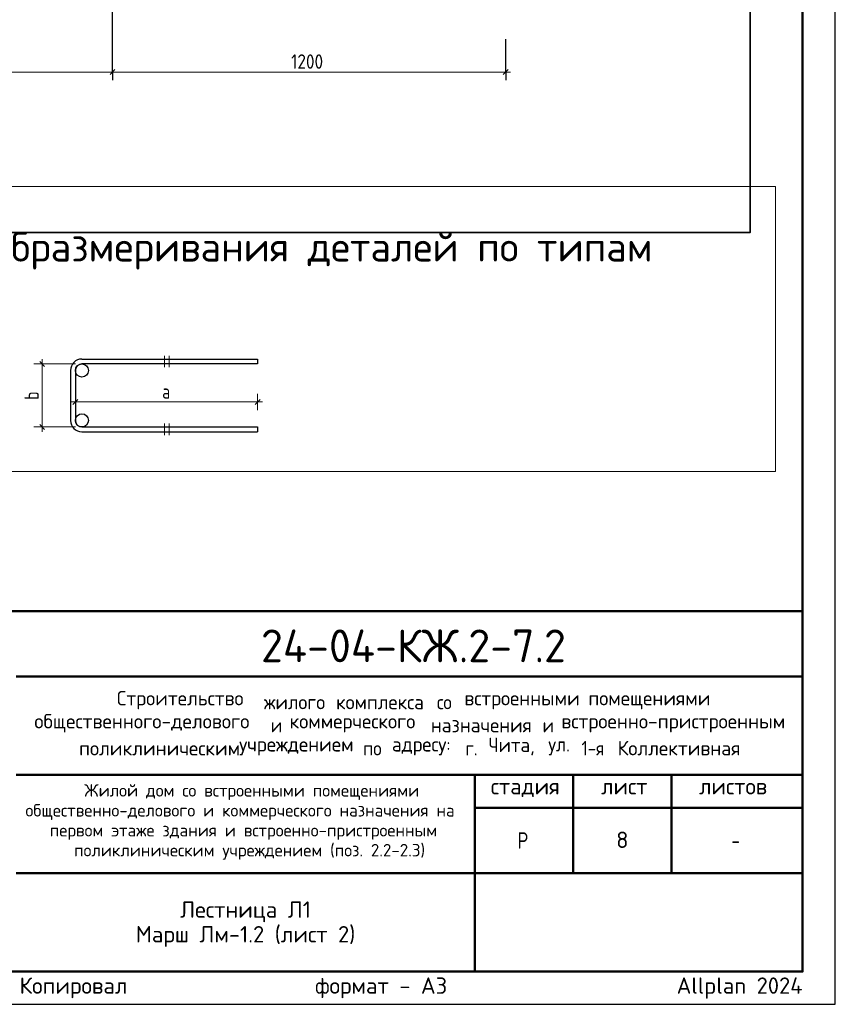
# Model space of a CAD drawing. Header units: millimetres. Extents: x 0 to 21000, y -5 to 14850.
# Tile 16 of 24: x 14777 to 21000, y 0 to 7512. Entities that reach past the tile are written whole.
import ezdxf

# ---------------------------------------------------------------- set-up
doc = ezdxf.new("R2010")
doc.units = ezdxf.units.MM
for name, color, linetype, lineweight in [('Standard', 7, 'Continuous', 25), ('Надписи', 7, 'Continuous', 25), ('Размерная линия_ общее', 7, 'Continuous', 13)]:
    doc.layers.add(name, color=color, linetype=linetype, lineweight=lineweight)
doc.styles.add('ISOCPEUR', font='txt')

msp = doc.modelspace()

# ---------------------------------------------------------------- linework, layer by layer
at = {"layer": 'Standard', "color": 7, "linetype": 'Continuous', "lineweight": 13, "transparency": 33554687}
for p, q in [((14948.2, 4885.6), (14885.7, 4885.6)), ((14948.2, 4885.6), (14948.2, 4923.1)), ((14948.2, 4885.6), (15010.7, 4885.6)), ((14948.2, 4885.6), (15201.7, 4885.6)), ((15881, 4948.1), (15881, 4860.6)), ((15918.5, 4860.6), (15918.5, 4948.1)), ((15201.7, 4596), (15201.7, 4658.5)), ((16592.2, 4596), (16592.2, 4658.5)), ((15201.7, 4596), (15164.2, 4596)), ((15201.7, 4596), (15201.7, 4533.5)), ((15201.7, 4596), (16592.2, 4596)), ((16592.2, 4596), (16592.2, 4533.5)), ((16592.2, 4596), (16629.7, 4596)), ((14948.2, 4405.1), (14885.7, 4405.1)), ((14948.2, 4405.1), (15010.7, 4405.1)), ((14948.2, 4405.1), (15201.7, 4405.1)), ((14948.2, 4405.1), (14948.2, 4367.6)), ((15881, 4430.1), (15881, 4342.6)), ((15918.5, 4342.6), (15918.5, 4430.1))]:
    msp.add_line(p, q, dxfattribs=at)
at = {"layer": 'Standard', "color": 7, "linetype": 'Continuous', "lineweight": 25, "transparency": 33554687}
for p, q in [((14929.4, 4904.3), (14966.9, 4866.8)), ((15164.2, 4835.6), (15164.2, 4455.1)), ((15201.7, 4835.6), (15201.7, 4455.1)), ((15183, 4577.3), (15220.5, 4614.8)), ((16573.5, 4577.3), (16611, 4614.8)), ((14929.4, 4423.8), (14966.9, 4386.3)), ((15251.7, 4405.1), (16592.2, 4405.1)), ((15251.7, 4367.6), (16592.2, 4367.6)), ((16592.2, 4405.1), (16592.2, 4367.6)), ((20750, 250), (20750, 3000)), ((11500, 250), (20750, 250)), ((11500, 250), (20750, 250)), ((11500, 250), (20750, 250))]:
    msp.add_line(p, q, dxfattribs=at)
at = {"layer": 'Standard', "color": 7, "linetype": 'Continuous', "lineweight": 50, "transparency": 33554687}
for p, q in [((11500, 3000), (20750, 3000)), ((14750, 2500), (20750, 2500)), ((14750, 1750), (20750, 1750)), ((18250, 1000), (18250, 1750)), ((19000, 1000), (19000, 1750)), ((19750, 1000), (19750, 1750)), ((18250, 1500), (20750, 1500)), ((14750, 1000), (20750, 1000)), ((18250, 250), (18250, 1000)), ((18250, 250), (18250, 1000))]:
    msp.add_line(p, q, dxfattribs=at)
at = {"layer": 'Standard', "color": 7, "linetype": 'Continuous', "lineweight": 25, "transparency": 33554687}
msp.add_lwpolyline([(0, 0), (21000, 0), (21000, 14850), (0, 14850), (0, 0)], close=True, dxfattribs=at)
at = {"layer": 'Standard', "color": 7, "linetype": 'Continuous', "lineweight": 35, "transparency": 33554687}
msp.add_lwpolyline([(20350, 14800), (274.2, 14800), (274.2, 5887.7), (20350, 5887.7), (20350, 14800)], dxfattribs=at)
at = {"layer": 'Standard', "color": 7, "linetype": 'Continuous', "lineweight": 50, "transparency": 33554687}
msp.add_lwpolyline([(1000, 14600), (20750, 14600), (20750, 250), (1000, 250), (1000, 14600)], close=True, dxfattribs=at)
at = {"layer": 'Standard', "color": 7, "linetype": 'Continuous', "lineweight": 13, "transparency": 33554687}
for points in [[(20542.5, 6238.6), (11746.9, 6238.6), (11746.9, 4065.8), (20542.5, 4065.8), (20542.5, 6238.6)], [(14948.2, 4885.6), (14948.2, 4563.2), (14948.2, 4563.2), (14948.2, 4405.1)]]:
    msp.add_lwpolyline(points, dxfattribs=at)
at = {"layer": 'Standard', "color": 7, "linetype": 'Continuous', "lineweight": 25, "transparency": 33554687}
for points in [[(15251.7, 4923.1), (16592.2, 4923.1), (16592.2, 4885.6), (15251.7, 4885.6)], [(20750, 3000), (11500, 3000), (11500, 250), (20750, 250), (20750, 3000)]]:
    msp.add_lwpolyline(points, dxfattribs=at)
at = {"layer": 'Standard', "color": 9, "linetype": 'Continuous', "lineweight": -3, "true_color": 0xc7c7c7, "transparency": 33554687}
for centre in [(15251.7, 4835.6), (15251.7, 4455.1)]:
    msp.add_circle(centre, 50, dxfattribs=at)
at = {"layer": 'Standard', "color": 7, "linetype": 'Continuous', "lineweight": 25, "transparency": 33554687}
for centre, radius, start, end in [((15251.7, 4835.6), 87.5, 90, 180), ((15251.7, 4835.6), 50, 90, 180), ((15251.7, 4455.1), 87.5, 180, 270), ((15251.7, 4455.1), 50, 180, 270)]:
    msp.add_arc(centre, radius, start, end, dxfattribs=at)
at = {"layer": 'Размерная линия_ общее', "color": 253, "linetype": 'Continuous', "lineweight": -3, "true_color": 0xa0a0a0, "transparency": 33554687}
for p, q in [((18485.1, 7112.7), (18485.1, 7363.5)), ((15485.1, 7112.7), (15485.1, 7175.2)), ((18485.1, 7112.7), (18485.1, 7175.2)), ((15485.1, 7112.7), (15485.1, 7050.2)), ((18485.1, 7112.7), (18485.1, 7050.2))]:
    msp.add_line(p, q, dxfattribs=at)
at = {"layer": 'Размерная линия_ общее', "color": 7, "linetype": 'Continuous', "lineweight": 13, "transparency": 33554687}
for p, q in [((6485.1, 7112.7), (15485.1, 7112.7)), ((15485.1, 7112.7), (18485.1, 7112.7)), ((18485.1, 7112.7), (18522.6, 7112.7))]:
    msp.add_line(p, q, dxfattribs=at)
at = {"layer": 'Размерная линия_ общее', "color": 7, "linetype": 'Continuous', "lineweight": 25, "transparency": 33554687}
for p, q in [((15466.4, 7094), (15503.9, 7131.5)), ((18466.4, 7094), (18503.9, 7131.5))]:
    msp.add_line(p, q, dxfattribs=at)
at = {"layer": 'Размерная линия_ общее', "color": 253, "linetype": 'Continuous', "lineweight": -3, "true_color": 0xa0a0a0, "transparency": 33554687}
msp.add_lwpolyline([(15485.1, 7112.7), (15485.1, 7121.2), (15485.1, 7121.2), (15485.1, 12458.8), (15485.1, 12458.8), (15485.1, 12693.5)], dxfattribs=at)

# ---------------------------------------------------------------- texts
at = {"layer": 'Standard', "color": 7, "linetype": 'Continuous', "lineweight": 50, "transparency": 33554687, "attachment_point": 7, "style": 'ISOCPEUR'}
for s, insert, char_height, width in [('\\W0.99;Схема образмеривания деталей по типам', (13654, 5605.6), 225, 6104.361), ('\\W0.98;24-04-КЖ.2-7.2', (16617.6, 2609.1), 250, 2520.794)]:
    msp.add_mtext(s, dxfattribs=dict(at, insert=insert, char_height=char_height, width=width))
at = {"layer": 'Standard', "color": 7, "linetype": 'Continuous', "lineweight": 25, "transparency": 33554687, "insert": (14923.2, 4612.3), "char_height": 110, "width": 119.686, "attachment_point": 7, "rotation": 90, "style": 'ISOCPEUR'}
msp.add_mtext('\\W0.78;b', dxfattribs=at)
at = {"layer": 'Standard', "color": 7, "linetype": 'Continuous', "lineweight": 25, "transparency": 33554687, "attachment_point": 7, "style": 'ISOCPEUR'}
for s, insert, char_height, width in [('\\W0.78;a', (15864, 4621), 110, 119.686), ('\\W0.98;Строительство ', (15518.6, 2250.8), 110, 1175.348), ('\\W0.96;жилого ', (16640.6, 2250.8), 110, 602.55), ('\\W0.97;комплекса ', (17190.6, 2250.8), 110, 823.039), ('\\W0.90;со ', (17960.6, 2250.8), 110, 258.739), ('\\W0.98;встроенными ', (18169.6, 2250.8), 110, 999.233), ('\\W0.98;помещениями', (19115.6, 2250.8), 110, 955.088), ('\\W0.99;общественного-делового ', (14888.9, 2074.8), 110, 1857.162), ('\\W0.87;и ', (16692.9, 2074.8), 110, 190.617), ('\\W0.98;коммерческого ', (16835.9, 2074.8), 110, 1131.214), ('\\W0.97;назначения ', (17913.9, 2074.8), 110, 905.516), ('\\W0.87;и ', (18766.4, 2074.8), 110, 190.609), ('\\W0.99;встроенно-пристроенным', (18909.4, 2074.8), 110, 1791.218), ('\\W0.98;поликлиническим ', (15229.9, 1898.8), 110, 1274.191), ('\\W0.98;учреждением ', (16450.9, 1898.8), 110, 999.123), ('\\W0.91;по ', (17396.9, 1898.8), 110, 269.87), ('\\W0.96;адресу: ', (17616.9, 1898.8), 110, 613.612), ('\\W0.89;г. ', (18177.9, 1898.8), 110, 224.789), ('\\W0.95;Чита, ', (18353.9, 1898.8), 110, 508.778), ('\\W0.92;ул. ', (18810.4, 1898.8), 110, 303.428), ('\\W0.86;1-я ', (19063.4, 1898.8), 110, 322.299), ('\\W0.98;Коллективная', (19338.4, 1898.8), 110, 1021.088), ('\\W0.99;стадия    лист     листов', (18371.3, 1581.1), 125, 2186.296), ('\\W0.80;Р', (18575, 1187.5), 125, 149.931), ('\\W0.78;-', (20206.2, 1187.5), 125, 135.997)]:
    msp.add_mtext(s, dxfattribs=dict(at, insert=insert, char_height=char_height, width=width))
at = {"layer": 'Standard', "color": 7, "linetype": 'Continuous', "lineweight": 18, "transparency": 33554687, "char_height": 95, "attachment_point": 7, "style": 'ISOCPEUR'}
for s, insert, width in [('\\W0.99;Жилой дом со встроенными помещениями', (15269.8, 1558.7), 2506.356), ('\\W0.99;общественно-делового и коммерческого назначения на', (14820.9, 1406.7), 3403.402), ('\\W0.99;первом этаже здания и встроенно-пристроенным', (15006.1, 1254.7), 3033.239), ('\\W0.99;поликлиническим учреждением (поз. 2.2-2.3)', (15191.4, 1102.7), 2662.626)]:
    msp.add_mtext(s, dxfattribs=dict(at, insert=insert, width=width))
at = {"layer": 'Standard', "color": 7, "linetype": 'Continuous', "lineweight": 25, "transparency": 33554687, "insert": (16500, 785.4), "char_height": 125, "width": 1708.438, "attachment_point": 2, "line_spacing_factor": 0.903614}
msp.add_mtext('\\A1;{\\fISOCPEUR|i0|b0;\\H125.000000;\\W1.000000;\\C7;Лестница Л1}\\P{\\fISOCPEUR|i0|b0;\\H125.000000;\\W1.000000;\\C7;Марш Лм-1.2 (лист 2)}\\P', dxfattribs=at)
at = {"layer": 'Standard', "color": 8, "linetype": 'Continuous', "lineweight": 13, "transparency": 33554687, "insert": (20750, 123.9), "char_height": 125, "width": 5874.732, "attachment_point": 6, "style": 'ISOCPEUR'}
msp.add_mtext('\\A1;{\\fISOCPEUR|i0|b0;\\H125.000000;\\W1.000000;\\C8;Копировал                  формат - А3                      Allplan 2024}\\P', dxfattribs=at)
at = {"layer": 'Надписи', "color": 7, "linetype": 'Continuous', "lineweight": 13, "transparency": 33554687, "insert": (19375, 1255), "char_height": 125, "width": 136.111, "attachment_point": 5, "style": 'ISOCPEUR'}
msp.add_mtext('\\A1;{\\fISOCPEUR|i0|b0;\\H125.000000;\\W1.000000;\\C7;8}\\P', dxfattribs=at)
at = {"layer": 'Размерная линия_ общее', "color": 7, "linetype": 'Continuous', "lineweight": 25, "transparency": 33554687, "insert": (16847.6, 7137.7), "char_height": 110, "width": 333.451, "attachment_point": 7, "style": 'ISOCPEUR'}
msp.add_mtext('\\W0.87;1200', dxfattribs=at)

doc.saveas('drawing.dxf')
